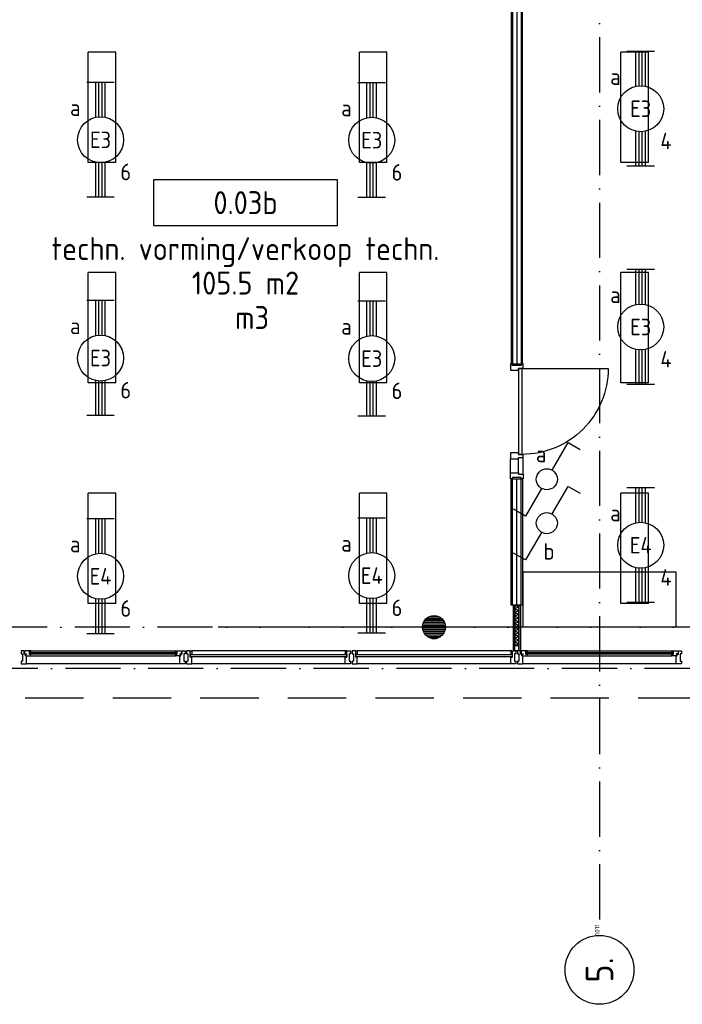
# Model space of a CAD drawing. Header units: millimetres. Extents: x 90707 to 259985, y -1262 to 84291.
# Tile 67 of 85: x 199339 to 206547, y 37953 to 48668. Entities that reach past the tile are written whole.
import ezdxf
from ezdxf.enums import TextEntityAlignment as Align

# ---------------------------------------------------------------- set-up
doc = ezdxf.new("R2010")
doc.units = ezdxf.units.MM
doc.header["$LTSCALE"] = 100
doc.linetypes.add('DASHDOT', pattern=[9, 6, -1.5, 0, -1.5])
doc.linetypes.add('HIDDEN', pattern=[9.525, 6.35, -3.175])
doc.layers.get('0').update_dxf_attribs({"linetype": 'CONTINUOUS'})
for name, color, linetype in [('AL$1----_ALGEMEEN', 7, 'CONTINUOUS'), ('AL$7----_STRAMIEN', 1, 'DASHDOT'), ('AL21----_BUITENWAND', 4, 'CONTINUOUS'), ('AL22----_BINNENWAND', 7, 'CONTINUOUS'), ('AL28----_KONSTRUKTIE', 3, 'CONTINUOUS'), ('AL31----_BUITENKOZ', 7, 'CONTINUOUS'), ('AL32----_BINNENKOZ', 7, 'CONTINUOUS'), ('AL32----_DRAAIRICHTING', 1, 'CONTINUOUS'), ('ALL-----_REFLIJNEN', 8, 'CONTINUOUS'), ('ALN-----_BLOCKNAAM', 2, 'CONTINUOUS'), ('ALXAA---_GEWBETON', 12, 'CONTINUOUS'), ('ALXOU---_GLAS', 7, 'CONTINUOUS'), ('ARMATUUR', 8, 'CONTINUOUS'), ('EB63101-_ATTRIB', 2, 'CONTINUOUS'), ('EB63102-_ATTRIB', 2, 'CONTINUOUS'), ('EL63101-_LICHT-ARM', 3, 'CONTINUOUS'), ('EL63102-_LICHT-SCH', 3, 'CONTINUOUS'), ('EL6441--_DATACOM', 3, 'CONTINUOUS'), ('GEBOUWLABEL', 4, 'CONTINUOUS'), ('INHOUD', 7, 'CONTINUOUS'), ('OMSCHRIJVING', 7, 'CONTINUOUS'), ('OPPERVLAK', 7, 'CONTINUOUS'), ('VOLGNUMMER', 7, 'CONTINUOUS')]:
    doc.layers.add(name, color=color, linetype=linetype)
doc.styles.add('1_8', font='ISO', dxfattribs={"height": 1.8})
doc.styles.add('NORATT', font='isocp.shx')
doc.styles.get("Standard").update_dxf_attribs({"font": 'iso.shx'})

# ---------------------------------------------------------------- blocks, each defined once
blk = doc.blocks.new('EJ3T20')
at = {"color": 0}
for p, q in [((-6.25, -1.5), (-6.25, 1.5)), ((-6.25, -1.5), (-6.25, 1.5)), ((6.25, -1.5), (6.25, 1.5)), ((6.25, -1.5), (6.25, 1.5)), ((-6.25, 0.52), (-2.44, 0.52)), ((-6.25, 0.52), (-2.44, 0.52)), ((-6.25, 0.17), (-2.49, 0.17)), ((-6.25, 0.17), (-2.49, 0.17)), ((2.44, 0.52), (6.25, 0.52)), ((2.44, 0.52), (6.25, 0.52)), ((2.49, 0.17), (6.25, 0.17)), ((2.49, 0.17), (6.25, 0.17)), ((-6.25, -0.17), (-2.49, -0.17)), ((-6.25, -0.17), (-2.49, -0.17)), ((-6.25, -0.52), (-2.44, -0.52)), ((-6.25, -0.52), (-2.44, -0.52)), ((2.44, -0.52), (6.25, -0.52)), ((2.44, -0.52), (6.25, -0.52)), ((2.49, -0.17), (6.25, -0.17)), ((2.49, -0.17), (6.25, -0.17))]:
    blk.add_line(p, q, dxfattribs=at)
blk.add_circle((0, 0), 2.5, dxfattribs=at)
blk.add_circle((0, 0), 2.5, dxfattribs=at)
at = {"style": 'NORATT', "flags": 9}
blk.add_attdef('GELIJK', text='', height=1.8, dxfattribs=at).set_placement((3.5, 5), align=Align.MIDDLE_CENTER)
at = {"color": 6}
for tag, style, flags, p in [('SCHAK', 'NORATT', 8, (3.5, 2.75)), ('SCHAK', '1_8', 8, (3.5, 2.75)), ('A_CODE', 'NORATT', 8, (0, 0)), ('A_CODE', '1_8', 8, (0, 0)), ('GROEP', 'NORATT', 8, (-3.5, -2.75)), ('GROEP', '1_8', 8, (-3.5, -2.75)), ('KAST', 'NORATT', 9, (3.5, -2.75)), ('KAST', '1_8', 9, (3.5, -2.75))]:
    blk.add_attdef(tag, text='', height=1.8, dxfattribs=dict(at, style=style, flags=flags)).set_placement(p, align=Align.MIDDLE)
blk = doc.blocks.new('ES3SW')
for points in [[(0.58, 1), (2.31, 4), (3.61, 3.25)], [(-0.58, -1), (-2.31, -4), (-3.61, -3.25)]]:
    blk.add_lwpolyline(points)
blk.add_circle((0, 0), 1.15)
at = {"style": '1_8'}
for tag, flags, p in [('SCHAK', 8, (3, 5.5)), ('KAST', 9, (-3, 0.5)), ('M_CODE', 9, (0, 0)), ('DOEL', 9, (-3, -2)), ('GROEP', 9, (-3, -4.5))]:
    blk.add_attdef(tag, text='', height=1.8, dxfattribs=dict(at, flags=flags)).set_placement(p, align=Align.MIDDLE_CENTER)
blk = doc.blocks.new('1011')
at = {"layer": 'AL$7----_STRAMIEN', "color": 7, "linetype": 'Continuous'}
blk.add_circle((-750, 0), 750, dxfattribs=at)
at = {"layer": 'AL$7----_STRAMIEN', "color": 3, "linetype": 'Continuous'}
blk.add_attdef('STR-NAAM', text='', height=600, rotation=360, dxfattribs=at).set_placement((-750, 0), align=Align.MIDDLE)
at = {"layer": 'ALN-----_BLOCKNAAM', "linetype": 'Continuous'}
blk.add_text('1011', height=100, dxfattribs=at).set_placement((0, 0))
blk = doc.blocks.new('GEBOUWLABEL')
at = {"layer": 'VOLGNUMMER'}
blk.add_lwpolyline([(-4, -1), (4, -1), (4, 1), (-4, 1)], close=True, dxfattribs=at)
at = {"color": 0, "linetype": 'ByBlock', "flags": 1}
for tag, p in [('OPPERVLAKTESOORT', (0.5, 8)), ('TERREIN', (0.5, 6.5)), ('GEBOUW', (0.5, 5)), ('GEBRUIKSFUNCTIE', (0.5, 3.5)), ('BOUWLAAG', (0.5, 2)), ('HOOGTE', (0, -6.5)), ('RUIMTEFUNCTIE', (0, -8))]:
    blk.add_attdef(tag, text='', height=1, dxfattribs=at).set_placement(p, align=Align.MIDDLE_CENTER)
at = {"layer": 'INHOUD', "color": 0, "linetype": 'ByBlock'}
blk.add_attdef('INHOUD', text='', height=1, dxfattribs=at).set_placement((0, -5), align=Align.MIDDLE_CENTER)
at = {"layer": 'OMSCHRIJVING', "color": 0, "linetype": 'ByBlock'}
blk.add_attdef('OMSCHRIJVING', text='', height=1, dxfattribs=at).set_placement((0, -2), align=Align.MIDDLE_CENTER)
at = {"layer": 'OPPERVLAK', "color": 0, "linetype": 'ByBlock'}
blk.add_attdef('OPPERVLAK', text='', height=1, dxfattribs=at).set_placement((0, -3.5), align=Align.MIDDLE_CENTER)
at = {"layer": 'VOLGNUMMER', "color": 0, "linetype": 'ByBlock'}
blk.add_attdef('VOLGNUMMER', text='', height=1, dxfattribs=at).set_placement((0, 0), align=Align.MIDDLE_CENTER)
blk = doc.blocks.new('A$Cca306792')
at = {"layer": 'ALXAA---_GEWBETON'}
h = blk.add_hatch(dxfattribs=at)
h.set_pattern_fill('GEWPBET', color=8, scale=100, style=0)
h.set_pattern_definition([(0, (-37572.031, 9775.25), (0, 20), [])])
edge = h.paths.add_edge_path()
edge.add_arc((112728, 43320), 125, 0, 360)
at = {"layer": 'AL$1----_ALGEMEEN', "color": 8}
for p, q in [((113699, 43920), (115357, 43920)), ((115357, 43920), (115357, 43320)), ((115357, 43320), (113699, 43320))]:
    blk.add_line(p, q, dxfattribs=at)
at = {"layer": 'AL$7----_STRAMIEN', "color": 1}
blk.add_line((145786, 43320), (110378, 43320), dxfattribs=at)
for points in [[(114528, 66841), (114528, 39965)], [(135522, 43320), (3452, 43320)], [(146222, 42870), (2867, 42870)]]:
    blk.add_lwpolyline(points, dxfattribs=at)
at = {"layer": 'AL21----_BUITENWAND', "color": 8, "linetype": 'HIDDEN'}
blk.add_line((107328, 42550), (139728, 42550), dxfattribs=at)
at = {"layer": 'AL22----_BINNENWAND', "color": 8}
for points in [[(113566, 54935), (113566, 46184), (113691, 46184), (113691, 54935)], [(113566, 43560), (113566, 44933), (113691, 44933), (113691, 43560)]]:
    blk.add_lwpolyline(points, close=True, dxfattribs=at)
at = {"layer": 'AL22----_BINNENWAND', "color": 8, "linetype": 'Continuous'}
for points in [[(113581, 54935), (113581, 46184)], [(113676, 54935), (113676, 46184)], [(113581, 43560), (113581, 44933)], [(113676, 43560), (113676, 44933)]]:
    blk.add_lwpolyline(points, dxfattribs=at)
at = {"layer": 'AL28----_KONSTRUKTIE', "color": 8}
blk.add_circle((112728, 43320), 125, dxfattribs=at)
blk.add_circle((112728, 43320), 125, dxfattribs=at)
blk.add_circle((112728, 43320), 125, dxfattribs=at)
at = {"layer": 'AL31----_BUITENKOZ', "color": 8}
for p, q in [((108237, 43060), (108237, 43030)), ((108270, 43060), (108237, 43060)), ((108237, 43030), (108251, 43030)), ((108251, 43030), (108251, 42950)), ((108270, 43024), (108270, 43060)), ((108284, 43024), (108270, 43024)), ((108281, 43058), (108274, 43058)), ((108274, 43058), (108274, 43029)), ((108274, 43029), (108296, 43029)), ((108283, 43063), (108281, 43058)), ((108326, 43063), (108283, 43063)), ((108284, 43009), (108284, 43024)), ((108293, 43009), (108284, 43009)), ((108296, 43024), (108288, 43024)), ((108288, 43024), (108288, 43009)), ((108288, 43009), (108293, 43009)), ((108293, 43009), (108340, 43009)), ((108293, 42921), (108293, 43009)), ((108296, 43029), (108296, 43024)), ((108326, 43022), (108326, 43063)), ((108326, 43060), (108326, 43047)), ((108343, 43060), (108326, 43060)), ((108326, 43047), (108343, 43047)), ((108343, 43022), (108326, 43022)), ((108340, 43063), (109916, 43063)), ((108340, 43009), (108343, 43022)), ((108340, 43009), (109916, 43009)), ((108343, 43047), (108343, 43060)), ((109914, 43047), (109914, 43060)), ((109914, 43060), (109931, 43060)), ((109931, 43047), (109914, 43047)), ((109916, 43009), (109914, 43022)), ((109914, 43022), (109931, 43022)), ((109963, 43009), (109916, 43009)), ((109931, 43022), (109931, 43063)), ((109931, 43063), (109974, 43063)), ((109931, 43060), (109931, 43047)), ((109983, 43029), (109961, 43029)), ((109961, 43029), (109961, 43024)), ((109961, 43024), (109969, 43024)), ((109969, 43009), (109963, 43009)), ((109963, 42921), (109963, 43009)), ((109963, 43009), (109972, 43009)), ((109969, 43024), (109969, 43009)), ((109972, 43009), (109972, 43024)), ((109972, 43024), (109986, 43024)), ((109974, 43063), (109976, 43058)), ((109976, 43058), (109983, 43058)), ((109983, 43058), (109983, 43029)), ((109986, 43024), (109986, 43060)), ((109986, 43060), (110019, 43060)), ((110019, 43030), (110005, 43030)), ((110005, 43030), (110005, 42950)), ((110019, 43060), (110019, 43030)), ((111763, 43060), (110093, 43060)), ((113563, 43060), (111893, 43060)), ((113637, 43060), (113637, 43030)), ((113670, 43060), (113637, 43060)), ((113637, 43030), (113651, 43030)), ((113651, 43030), (113651, 42950)), ((113670, 43024), (113670, 43060)), ((113684, 43024), (113670, 43024)), ((113681, 43058), (113674, 43058)), ((113674, 43058), (113674, 43029)), ((113674, 43029), (113696, 43029)), ((113683, 43063), (113681, 43058)), ((113726, 43063), (113683, 43063)), ((113684, 43009), (113684, 43024)), ((113693, 43009), (113684, 43009)), ((113696, 43024), (113688, 43024)), ((113688, 43024), (113688, 43009)), ((113688, 43009), (113693, 43009)), ((113693, 43009), (113740, 43009)), ((113693, 42921), (113693, 43009)), ((113696, 43029), (113696, 43024)), ((113726, 43022), (113726, 43063)), ((113726, 43060), (113726, 43047)), ((113743, 43060), (113726, 43060)), ((113726, 43047), (113743, 43047)), ((113743, 43022), (113726, 43022)), ((113740, 43063), (115316, 43063)), ((113740, 43063), (115316, 43063)), ((113740, 43009), (113743, 43022)), ((113740, 43009), (115316, 43009)), ((113740, 43009), (115316, 43009)), ((113743, 43047), (113743, 43060)), ((115314, 43047), (115314, 43060)), ((115314, 43060), (115331, 43060)), ((115314, 43047), (115314, 43060)), ((115314, 43060), (115331, 43060)), ((115331, 43047), (115314, 43047)), ((115331, 43047), (115314, 43047)), ((115316, 43009), (115314, 43022)), ((115314, 43022), (115331, 43022)), ((115316, 43009), (115314, 43022)), ((115314, 43022), (115331, 43022)), ((115363, 43009), (115316, 43009)), ((115363, 43009), (115316, 43009)), ((115331, 43022), (115331, 43063)), ((115331, 43063), (115374, 43063)), ((115331, 43022), (115331, 43063)), ((115331, 43063), (115374, 43063)), ((115331, 43060), (115331, 43047)), ((115331, 43060), (115331, 43047)), ((115383, 43029), (115361, 43029)), ((115361, 43029), (115361, 43024)), ((115383, 43029), (115361, 43029)), ((115361, 43029), (115361, 43024)), ((115361, 43024), (115369, 43024)), ((115361, 43024), (115369, 43024)), ((115369, 43009), (115363, 43009)), ((115363, 42921), (115363, 43009)), ((115363, 43009), (115372, 43009)), ((115369, 43009), (115363, 43009)), ((115369, 43024), (115369, 43009)), ((115369, 43024), (115369, 43009)), ((115372, 43009), (115372, 43024)), ((115372, 43024), (115386, 43024)), ((115374, 43063), (115376, 43058)), ((115374, 43063), (115376, 43058)), ((115376, 43058), (115383, 43058)), ((115376, 43058), (115383, 43058)), ((115383, 43058), (115383, 43029)), ((115383, 43058), (115383, 43029)), ((115386, 43024), (115386, 43060)), ((115386, 43060), (115419, 43060)), ((115419, 43030), (115405, 43030)), ((115405, 43030), (115405, 42950)), ((115419, 43060), (115419, 43030)), ((108251, 42950), (108237, 42950)), ((108237, 42950), (108237, 42921)), ((108237, 42921), (108293, 42921)), ((109963, 42921), (108293, 42921)), ((110019, 42921), (109963, 42921)), ((110005, 42950), (110019, 42950)), ((110019, 42950), (110019, 42921)), ((111763, 42921), (110093, 42921)), ((113563, 42921), (111893, 42921)), ((113651, 42950), (113637, 42950)), ((113637, 42950), (113637, 42921)), ((113637, 42921), (113693, 42921)), ((115363, 42921), (113693, 42921)), ((115363, 42921), (113693, 42921)), ((115419, 42921), (115363, 42921)), ((115405, 42950), (115419, 42950)), ((115419, 42950), (115419, 42921))]:
    blk.add_line(p, q, dxfattribs=at)
at = {"layer": 'AL31----_BUITENKOZ', "color": 8, "linetype": 'Continuous'}
for p, q in [((110076, 43060), (110037, 43060)), ((110037, 43060), (110037, 43054)), ((110037, 43054), (110037, 43040)), ((110037, 43040), (110037, 43040)), ((110037, 43040), (110037, 43030)), ((110037, 43030), (110051, 43030)), ((110051, 43030), (110051, 42950)), ((110076, 42993), (110076, 43060)), ((110076, 43023), (110076, 43055)), ((110076, 43055), (110081, 43055)), ((110093, 43023), (110076, 43023)), ((110093, 42993), (110076, 42993)), ((110081, 43055), (110081, 43060)), ((110081, 43060), (110093, 43060)), ((110093, 43060), (110093, 43023)), ((110093, 42940), (110093, 42993)), ((111775, 43060), (111763, 43060)), ((111763, 43060), (111763, 43023)), ((111763, 43023), (111780, 43023)), ((111763, 42940), (111763, 42993)), ((111763, 42993), (111780, 42993)), ((111775, 43055), (111775, 43060)), ((111780, 43055), (111775, 43055)), ((111780, 43060), (111819, 43060)), ((111780, 42993), (111780, 43060)), ((111780, 43023), (111780, 43055)), ((111819, 43030), (111805, 43030)), ((111805, 43030), (111805, 42950)), ((111819, 43060), (111819, 43054)), ((111819, 43054), (111819, 43040)), ((111819, 43040), (111819, 43040)), ((111819, 43040), (111819, 43030)), ((111876, 43060), (111837, 43060)), ((111837, 43060), (111837, 43054)), ((111837, 43054), (111837, 43040)), ((111837, 43040), (111837, 43040)), ((111837, 43040), (111837, 43030)), ((111837, 43030), (111851, 43030)), ((111851, 43030), (111851, 42950)), ((111876, 42993), (111876, 43060)), ((111876, 43023), (111876, 43055)), ((111876, 43055), (111881, 43055)), ((111893, 43023), (111876, 43023)), ((111893, 42993), (111876, 42993)), ((111881, 43055), (111881, 43060)), ((111881, 43060), (111893, 43060)), ((111893, 43060), (111893, 43023)), ((111893, 42940), (111893, 42993)), ((113575, 43060), (113563, 43060)), ((113563, 43060), (113563, 43023)), ((113563, 43023), (113580, 43023)), ((113563, 42940), (113563, 42993)), ((113563, 42993), (113580, 42993)), ((113575, 43055), (113575, 43060)), ((113580, 43055), (113575, 43055)), ((113580, 43060), (113619, 43060)), ((113580, 42993), (113580, 43060)), ((113580, 43023), (113580, 43055)), ((113619, 43030), (113605, 43030)), ((113605, 43030), (113605, 42950)), ((113619, 43060), (113619, 43054)), ((113619, 43054), (113619, 43040)), ((113619, 43040), (113619, 43040)), ((113619, 43040), (113619, 43030)), ((110051, 42950), (110037, 42950)), ((110037, 42950), (110037, 42941)), ((110037, 42941), (110037, 42941)), ((110037, 42941), (110037, 42927)), ((110037, 42927), (110037, 42921)), ((110037, 42921), (110056, 42921)), ((110056, 42921), (110093, 42921)), ((110093, 42932), (110093, 42940)), ((110093, 42928), (110093, 42932)), ((110093, 42921), (110093, 42928)), ((111763, 42932), (111763, 42940)), ((111763, 42928), (111763, 42932)), ((111763, 42921), (111763, 42928)), ((111800, 42921), (111763, 42921)), ((111819, 42921), (111800, 42921)), ((111805, 42950), (111819, 42950)), ((111819, 42950), (111819, 42940)), ((111819, 42940), (111819, 42940)), ((111819, 42940), (111819, 42927)), ((111819, 42927), (111819, 42921)), ((111851, 42950), (111837, 42950)), ((111837, 42950), (111837, 42941)), ((111837, 42941), (111837, 42941)), ((111837, 42941), (111837, 42927)), ((111837, 42927), (111837, 42921)), ((111837, 42921), (111856, 42921)), ((111856, 42921), (111893, 42921)), ((111893, 42932), (111893, 42940)), ((111893, 42928), (111893, 42932)), ((111893, 42921), (111893, 42928)), ((113563, 42932), (113563, 42940)), ((113563, 42928), (113563, 42932)), ((113563, 42921), (113563, 42928)), ((113600, 42921), (113563, 42921)), ((113619, 42921), (113600, 42921)), ((113605, 42950), (113619, 42950)), ((113619, 42950), (113619, 42940)), ((113619, 42940), (113619, 42940)), ((113619, 42940), (113619, 42927)), ((113619, 42927), (113619, 42921))]:
    blk.add_line(p, q, dxfattribs=at)
at = {"layer": 'AL31----_BUITENKOZ', "color": 8}
for points in [[(108237, 43060), (108237, 43030), (108251, 43030), (108251, 42950), (108237, 42950), (108237, 42921), (108293, 42921), (108293, 43009), (108284, 43009), (108284, 43024), (108270, 43024), (108270, 43060)], [(108283, 43063), (108281, 43058), (108274, 43058), (108274, 43029), (108296, 43029), (108296, 43024), (108288, 43024), (108288, 43009), (108293, 43009), (108340, 43009), (108343, 43022), (108326, 43022), (108326, 43063)], [(108326, 43060), (108326, 43047), (108343, 43047), (108343, 43060)], [(109974, 43063), (109976, 43058), (109983, 43058), (109983, 43029), (109961, 43029), (109961, 43024), (109969, 43024), (109969, 43009), (109963, 43009), (109916, 43009), (109914, 43022), (109931, 43022), (109931, 43063)], [(109931, 43060), (109931, 43047), (109914, 43047), (109914, 43060)], [(110019, 43060), (110019, 43030), (110005, 43030), (110005, 42950), (110019, 42950), (110019, 42921), (109963, 42921), (109963, 43009), (109972, 43009), (109972, 43024), (109986, 43024), (109986, 43060)], [(115419, 43060), (115419, 43030), (115405, 43030), (115405, 42950), (115419, 42950), (115419, 42921), (115363, 42921), (115363, 43009), (115372, 43009), (115372, 43024), (115386, 43024), (115386, 43060)]]:
    blk.add_lwpolyline(points, close=True, dxfattribs=at)
for points in [[(108340, 43063), (109916, 43063)], [(108340, 43009), (109916, 43009)], [(111763, 43060), (110093, 43060)], [(109963, 42921), (108293, 42921)], [(111763, 42921), (110093, 42921)]]:
    blk.add_lwpolyline(points, dxfattribs=at)
at = {"layer": 'AL31----_BUITENKOZ', "color": 8, "linetype": 'Continuous'}
for points in [[(110076, 43060), (110037, 43060), (110037, 43054), (110037, 43040), (110037, 43040), (110037, 43030), (110051, 43030), (110051, 42950), (110037, 42950), (110037, 42941), (110037, 42941), (110037, 42927), (110037, 42921), (110056, 42921), (110093, 42921), (110093, 42928), (110093, 42932), (110093, 42940), (110093, 42993), (110076, 42993)], [(110076, 43023), (110076, 43055), (110081, 43055), (110081, 43060), (110093, 43060), (110093, 43023)]]:
    blk.add_lwpolyline(points, close=True, dxfattribs=at)
at = {"layer": 'AL32----_BINNENKOZ', "color": 8}
for points in [[(113699, 46184), (113674, 46184), (113674, 46168), (113582, 46168), (113582, 46184), (113560, 46184), (113560, 46117), (113648, 46117), (113648, 46134), (113699, 46134), (113699, 46184)], [(113699, 45167), (113699, 45200), (113648, 45200), (113648, 45217), (113560, 45217), (113560, 45150), (113648, 45150), (113648, 45167), (113699, 45167), (113699, 45200)], [(113560, 45000), (113560, 45150)], [(113648, 45000), (113648, 45150)], [(113699, 44983), (113699, 45167)], [(113699, 44933), (113674, 44933), (113674, 44949), (113582, 44949), (113582, 44933), (113560, 44933), (113560, 45000), (113648, 45000), (113648, 44983), (113699, 44983), (113699, 44933)]]:
    blk.add_lwpolyline(points, dxfattribs=at)
blk.add_lwpolyline([(113648, 45200), (113688, 45200), (113688, 46134), (113648, 46134)], close=True, dxfattribs=at)
at = {"layer": 'AL32----_DRAAIRICHTING', "color": 8}
blk.add_lwpolyline([(113688, 46134), (114622, 46134, -0.414214), (113688, 45200, -0.414214)], format="xyb", dxfattribs=at)
at = {"layer": 'ALL-----_REFLIJNEN', "color": 8, "linetype": 'Continuous'}
for p, q in [((113699, 43320), (113699, 43920)), ((112648, 43415), (112809, 43415)), ((112681, 43435), (112775, 43435)), ((112603, 43315), (112853, 43315)), ((112604, 43335), (112852, 43335)), ((112606, 43295), (112851, 43295)), ((112608, 43355), (112848, 43355)), ((112616, 43375), (112840, 43375)), ((112629, 43395), (112828, 43395)), ((112611, 43275), (112845, 43275)), ((112621, 43255), (112835, 43255)), ((112636, 43235), (112820, 43235)), ((112659, 43215), (112797, 43215)), ((112715, 43195), (112741, 43195)), ((113575, 43060), (113563, 43060)), ((113563, 43060), (113563, 43023)), ((113563, 43023), (113580, 43023)), ((113563, 42940), (113563, 42993)), ((113563, 42993), (113580, 42993)), ((113575, 43055), (113575, 43060)), ((113580, 43055), (113575, 43055)), ((113580, 43060), (113619, 43060)), ((113580, 42993), (113580, 43060)), ((113580, 43023), (113580, 43055)), ((113619, 43030), (113605, 43030)), ((113605, 43030), (113605, 42950)), ((113619, 43060), (113619, 43054)), ((113619, 43054), (113619, 43040)), ((113619, 43040), (113619, 43040)), ((113619, 43040), (113619, 43030)), ((113637, 43060), (113637, 43030)), ((113670, 43060), (113637, 43060)), ((113637, 43030), (113651, 43030)), ((113651, 43030), (113651, 42950)), ((113670, 43024), (113670, 43060)), ((113684, 43024), (113670, 43024)), ((113681, 43058), (113674, 43058)), ((113674, 43058), (113674, 43029)), ((113674, 43029), (113696, 43029)), ((113683, 43063), (113681, 43058)), ((113726, 43063), (113683, 43063)), ((113684, 43009), (113684, 43024)), ((113693, 43009), (113684, 43009)), ((113696, 43024), (113688, 43024)), ((113688, 43024), (113688, 43009)), ((113688, 43009), (113693, 43009)), ((113693, 42921), (113693, 43009)), ((113693, 43009), (113740, 43009)), ((113696, 43029), (113696, 43024)), ((113726, 43022), (113726, 43063)), ((113726, 43060), (113726, 43047)), ((113743, 43060), (113726, 43060)), ((113726, 43047), (113743, 43047)), ((113743, 43022), (113726, 43022)), ((113728, 43024), (113728, 43045)), ((113740, 43009), (113743, 43022)), ((113743, 43047), (113743, 43060)), ((113563, 42932), (113563, 42940)), ((113563, 42928), (113563, 42932)), ((113563, 42921), (113563, 42928)), ((113600, 42921), (113563, 42921)), ((113619, 42921), (113600, 42921)), ((113605, 42950), (113619, 42950)), ((113619, 42950), (113619, 42940)), ((113619, 42940), (113619, 42940)), ((113619, 42940), (113619, 42927)), ((113619, 42927), (113619, 42921)), ((113651, 42950), (113637, 42950)), ((113637, 42950), (113637, 42921)), ((113637, 42921), (113693, 42921))]:
    blk.add_line(p, q, dxfattribs=at)
for points in [[(113628, 54935), (113628, 46184)], [(113628, 43560), (113628, 44933)], [(113607, 43560), (113607, 43118)], [(113607, 43559), (113650, 43540), (113607, 43519), (113650, 43499), (113607, 43479), (113650, 43459), (113607, 43439), (113650, 43419), (113607, 43399), (113650, 43379), (113607, 43359), (113650, 43339), (113607, 43319), (113650, 43298), (113607, 43278), (113650, 43258), (113607, 43238), (113650, 43218), (113607, 43198), (113650, 43178), (113607, 43158), (113650, 43138), (113607, 43118)], [(113650, 43560), (113650, 43118)], [(113563, 43060), (111893, 43060)], [(113563, 42921), (111893, 42921)]]:
    blk.add_lwpolyline(points, dxfattribs=at)
for points in [[(113587, 43560), (113587, 43060), (113607, 43060), (113607, 43560)], [(113670, 43560), (113670, 43060), (113650, 43060), (113650, 43560)], [(113608, 43118), (113649, 43118), (113649, 43060), (113608, 43060)], [(111780, 43023), (111780, 43055), (111775, 43055), (111775, 43060), (111763, 43060), (111763, 43023)], [(111780, 43060), (111819, 43060), (111819, 43054), (111819, 43040), (111819, 43040), (111819, 43030), (111805, 43030), (111805, 42950), (111819, 42950), (111819, 42940), (111819, 42940), (111819, 42927), (111819, 42921), (111800, 42921), (111763, 42921), (111763, 42928), (111763, 42932), (111763, 42940), (111763, 42993), (111780, 42993)], [(111876, 43060), (111837, 43060), (111837, 43054), (111837, 43040), (111837, 43040), (111837, 43030), (111851, 43030), (111851, 42950), (111837, 42950), (111837, 42941), (111837, 42941), (111837, 42927), (111837, 42921), (111856, 42921), (111893, 42921), (111893, 42928), (111893, 42932), (111893, 42940), (111893, 42993), (111876, 42993)], [(111876, 43023), (111876, 43055), (111881, 43055), (111881, 43060), (111893, 43060), (111893, 43023)], [(111878, 42995), (111878, 43021), (113578, 43021), (113578, 42995)]]:
    blk.add_lwpolyline(points, close=True, dxfattribs=at)
blk.add_circle((112728, 43320), 125, dxfattribs=at)
at = {"layer": 'ALXAA---_GEWBETON', "color": 8}
for p, q in [((112648, 43415), (112809, 43415)), ((112648, 43415), (112809, 43415)), ((112681, 43435), (112776, 43435)), ((112681, 43435), (112776, 43435)), ((112603, 43315), (112853, 43315)), ((112603, 43315), (112853, 43315)), ((112604, 43335), (112852, 43335)), ((112604, 43335), (112852, 43335)), ((112606, 43295), (112851, 43295)), ((112606, 43295), (112851, 43295)), ((112609, 43355), (112848, 43355)), ((112609, 43355), (112848, 43355)), ((112616, 43375), (112840, 43375)), ((112616, 43375), (112840, 43375)), ((112629, 43395), (112828, 43395)), ((112629, 43395), (112828, 43395)), ((112611, 43275), (112845, 43275)), ((112611, 43275), (112845, 43275)), ((112621, 43255), (112836, 43255)), ((112621, 43255), (112836, 43255)), ((112636, 43235), (112821, 43235)), ((112636, 43235), (112821, 43235)), ((112659, 43215), (112797, 43215)), ((112659, 43215), (112797, 43215)), ((112715, 43195), (112742, 43195)), ((112715, 43195), (112742, 43195))]:
    blk.add_line(p, q, dxfattribs=at)
at = {"layer": 'ALXOU---_GLAS', "color": 8}
for p, q in [((108328, 43024), (108328, 43045)), ((108328, 43045), (109929, 43045)), ((109929, 43024), (108328, 43024)), ((109929, 43045), (109929, 43024)), ((110078, 42995), (110078, 43021)), ((110078, 43021), (111778, 43021)), ((111778, 42995), (110078, 42995)), ((111778, 43021), (111778, 42995)), ((111878, 42995), (111878, 43021)), ((111878, 43021), (113578, 43021)), ((113578, 42995), (111878, 42995)), ((113578, 43021), (113578, 42995)), ((113728, 43024), (113728, 43045)), ((113728, 43045), (115329, 43045)), ((113728, 43045), (115329, 43045)), ((115329, 43024), (113728, 43024)), ((115329, 43024), (113728, 43024)), ((115329, 43045), (115329, 43024)), ((115329, 43045), (115329, 43024))]:
    blk.add_line(p, q, dxfattribs=at)
for points in [[(108328, 43024), (108328, 43045), (109929, 43045), (109929, 43024)], [(110078, 42995), (110078, 43021), (111778, 43021), (111778, 42995)]]:
    blk.add_lwpolyline(points, close=True, dxfattribs=at)
at = {"layer": 'ARMATUUR', "color": 8}
for points in [[(109266, 49578), (108966, 49578)], [(108966, 48378), (108966, 49578)], [(109266, 48378), (109266, 49578)], [(112216, 49578), (111916, 49578)], [(111916, 48378), (111916, 49578)], [(112216, 48378), (112216, 49578)], [(114761, 48378), (114761, 49578)], [(115061, 49578), (114761, 49578)], [(115061, 48378), (115061, 49578)], [(109266, 48378), (108966, 48378)], [(112216, 48378), (111916, 48378)], [(115061, 48378), (114761, 48378)], [(109266, 47178), (108966, 47178)], [(108966, 45978), (108966, 47178)], [(109266, 45978), (109266, 47178)], [(112216, 47178), (111916, 47178)], [(111916, 45978), (111916, 47178)], [(112216, 45978), (112216, 47178)], [(114761, 45978), (114761, 47178)], [(115061, 47178), (114761, 47178)], [(115061, 45978), (115061, 47178)], [(109266, 45978), (108966, 45978)], [(112216, 45978), (111916, 45978)], [(115061, 45978), (114761, 45978)], [(109266, 44778), (108966, 44778)], [(108966, 43578), (108966, 44778)], [(109266, 43578), (109266, 44778)], [(112216, 44778), (111916, 44778)], [(111916, 43578), (111916, 44778)], [(112216, 43578), (112216, 44778)], [(114761, 43578), (114761, 44778)], [(115061, 44778), (114761, 44778)], [(115061, 43578), (115061, 44778)], [(109266, 43578), (108966, 43578)], [(112216, 43578), (111916, 43578)], [(115061, 43578), (114761, 43578)]]:
    blk.add_lwpolyline(points, dxfattribs=at)
at = {"layer": 'AL$7----_STRAMIEN', "xscale": 0.5, "yscale": 0.5, "zscale": 0.5, "rotation": 90}
blk.add_blockref('1011', (114528, 39965), dxfattribs=at).add_auto_attribs({'STR-NAAM': '5.'})
at = {"layer": 'GEBOUWLABEL', "color": 8, "xscale": 250, "yscale": 250, "zscale": 250}
blk.add_blockref('GEBOUWLABEL', (110677, 47939), dxfattribs=at).add_auto_attribs({'VOLGNUMMER': '0.03b', 'OMSCHRIJVING': 'techn. vorming/verkoop techn.', 'OPPERVLAK': '105.5 m2', 'INHOUD': ' m3'})
at = {"layer": 'VOLGNUMMER', "color": 252, "linetype": 'ByBlock'}
for tag, p in [('0.28', (16187, 74214)), ('0.16', (78893, 73105)), ('0.17', (62961, 72994)), ('0.29', (35887, 72529)), ('0.18', (53124, 64542)), ('0.701', (85482, 63517)), ('0.30', (29366, 63128)), ('0.32', (36092, 63166)), ('0.12', (90689, 63024)), ('0.29A', (33165, 62745)), ('0.30', (38191, 61494)), ('0.19', (61479, 61433)), ('0.27', (17657, 61363)), ('0.14', (89762, 60088)), ('0.33', (45869, 59450)), ('0.15', (73454, 57402)), ('0.25', (28058, 57013)), ('0.801', (112714, 57073)), ('0.18A', (61029, 56759)), ('0.26A', (36299, 54851)), ('0.20', (60895, 53506)), ('0.800', (90980, 50804)), ('0.25A', (73288, 48435)), ('0.300', (94483, 48257)), ('0.21', (58702, 48178)), ('0.24', (35041, 47783)), ('0.102', (87631, 47613)), ('0.203', (95795, 46197)), ('0.26', (18559, 46119)), ('0.802', (68387, 42721)), ('0.204', (95497, 42149)), ('0.07B', (66790, 38909)), ('0.702', (95327, 36513))]:
    blk.add_attdef(tag, text='', height=250, dxfattribs=at).set_placement(p, align=Align.MIDDLE_CENTER)
at = {"layer": 'VOLGNUMMER', "color": 8, "linetype": 'ByBlock'}
blk.add_attdef('0.600', text='', height=250, dxfattribs=at).set_placement((96800, 48300), align=Align.MIDDLE_CENTER)

msp = doc.modelspace()

# ---------------------------------------------------------------- block references
at = {"layer": 'EL63101-_LICHT-ARM'}
ref = msp.add_blockref('EJ3T20', (206094, 47699, 3500), dxfattribs=dict(at, xscale=100, yscale=100, zscale=100, rotation=90))
ref.add_attrib('A_CODE', 'E3', dxfattribs={"layer": 'EB63101-_ATTRIB', "color": 1, "height": 180, "style": '1_8', "flags": 8}).set_placement((206094, 47699, 3500), align=Align.MIDDLE)
ref.add_attrib('GROEP', '4', dxfattribs={"layer": 'EB63101-_ATTRIB', "color": 1, "height": 180, "style": '1_8', "flags": 8}).set_placement((206369, 47349, 3500), align=Align.MIDDLE)
ref.add_attrib('SCHAK', 'a', dxfattribs={"layer": 'EB63101-_ATTRIB', "color": 1, "height": 180, "style": '1_8', "flags": 8}).set_placement((205819, 48049, 3500), align=Align.MIDDLE)
ref = msp.add_blockref('EJ3T20', (200218, 47361, 3500), dxfattribs=dict(at, xscale=100, yscale=100, zscale=100, rotation=90))
ref.add_attrib('A_CODE', 'E3', dxfattribs={"layer": 'EB63101-_ATTRIB', "color": 1, "height": 180, "style": '1_8', "flags": 8}).set_placement((200218, 47361, 3500), align=Align.MIDDLE)
ref.add_attrib('GROEP', '6', dxfattribs={"layer": 'EB63101-_ATTRIB', "color": 1, "height": 180, "style": '1_8', "flags": 8}).set_placement((200493, 47011, 3500), align=Align.MIDDLE)
ref.add_attrib('SCHAK', 'a', dxfattribs={"layer": 'EB63101-_ATTRIB', "color": 1, "height": 180, "style": '1_8', "flags": 8}).set_placement((199943, 47711, 3500), align=Align.MIDDLE)
ref = msp.add_blockref('EJ3T20', (203168, 47357, 3500), dxfattribs=dict(at, xscale=100, yscale=100, zscale=100, rotation=90))
ref.add_attrib('A_CODE', 'E3', dxfattribs={"layer": 'EB63101-_ATTRIB', "color": 1, "height": 180, "style": '1_8', "flags": 8}).set_placement((203168, 47357, 3500), align=Align.MIDDLE)
ref.add_attrib('GROEP', '6', dxfattribs={"layer": 'EB63101-_ATTRIB', "color": 1, "height": 180, "style": '1_8', "flags": 8}).set_placement((203443, 47007, 3500), align=Align.MIDDLE)
ref.add_attrib('SCHAK', 'a', dxfattribs={"layer": 'EB63101-_ATTRIB', "color": 1, "height": 180, "style": '1_8', "flags": 8}).set_placement((202893, 47707, 3500), align=Align.MIDDLE)
ref = msp.add_blockref('EJ3T20', (206094, 45324, 3500), dxfattribs=dict(at, xscale=100, yscale=100, zscale=100, rotation=90))
ref.add_attrib('A_CODE', 'E3', dxfattribs={"layer": 'EB63101-_ATTRIB', "color": 1, "height": 180, "style": '1_8', "flags": 8}).set_placement((206094, 45324, 3500), align=Align.MIDDLE)
ref.add_attrib('GROEP', '4', dxfattribs={"layer": 'EB63101-_ATTRIB', "color": 1, "height": 180, "style": '1_8', "flags": 8}).set_placement((206369, 44974, 3500), align=Align.MIDDLE)
ref.add_attrib('SCHAK', 'a', dxfattribs={"layer": 'EB63101-_ATTRIB', "color": 1, "height": 180, "style": '1_8', "flags": 8}).set_placement((205819, 45674, 3500), align=Align.MIDDLE)
ref = msp.add_blockref('EJ3T20', (200218, 44986, 3500), dxfattribs=dict(at, xscale=100, yscale=100, zscale=100, rotation=90))
ref.add_attrib('A_CODE', 'E3', dxfattribs={"layer": 'EB63101-_ATTRIB', "color": 1, "height": 180, "style": '1_8', "flags": 8}).set_placement((200218, 44986, 3500), align=Align.MIDDLE)
ref.add_attrib('GROEP', '6', dxfattribs={"layer": 'EB63101-_ATTRIB', "color": 1, "height": 180, "style": '1_8', "flags": 8}).set_placement((200493, 44636, 3500), align=Align.MIDDLE)
ref.add_attrib('SCHAK', 'a', dxfattribs={"layer": 'EB63101-_ATTRIB', "color": 1, "height": 180, "style": '1_8', "flags": 8}).set_placement((199943, 45336, 3500), align=Align.MIDDLE)
ref = msp.add_blockref('EJ3T20', (203168, 44980, 3500), dxfattribs=dict(at, xscale=100, yscale=100, zscale=100, rotation=90))
ref.add_attrib('A_CODE', 'E3', dxfattribs={"layer": 'EB63101-_ATTRIB', "color": 1, "height": 180, "style": '1_8', "flags": 8}).set_placement((203168, 44980, 3500), align=Align.MIDDLE)
ref.add_attrib('GROEP', '6', dxfattribs={"layer": 'EB63101-_ATTRIB', "color": 1, "height": 180, "style": '1_8', "flags": 8}).set_placement((203443, 44630, 3500), align=Align.MIDDLE)
ref.add_attrib('SCHAK', 'a', dxfattribs={"layer": 'EB63101-_ATTRIB', "color": 1, "height": 180, "style": '1_8', "flags": 8}).set_placement((202893, 45330, 3500), align=Align.MIDDLE)
ref = msp.add_blockref('EJ3T20', (206094, 42949, 3500), dxfattribs=dict(at, xscale=100, yscale=100, zscale=100, rotation=90))
ref.add_attrib('A_CODE', 'E4', dxfattribs={"layer": 'EB63101-_ATTRIB', "color": 1, "height": 180, "style": '1_8', "flags": 8}).set_placement((206094, 42949, 3500), align=Align.MIDDLE)
ref.add_attrib('GROEP', '4', dxfattribs={"layer": 'EB63101-_ATTRIB', "color": 1, "height": 180, "style": '1_8', "flags": 8}).set_placement((206369, 42599, 3500), align=Align.MIDDLE)
ref.add_attrib('SCHAK', 'a', dxfattribs={"layer": 'EB63101-_ATTRIB', "color": 1, "height": 180, "style": '1_8', "flags": 8}).set_placement((205819, 43299, 3500), align=Align.MIDDLE)
ref = msp.add_blockref('EJ3T20', (200218, 42611, 3500), dxfattribs=dict(at, xscale=100, yscale=100, zscale=100, rotation=90))
ref.add_attrib('A_CODE', 'E4', dxfattribs={"layer": 'EB63101-_ATTRIB', "color": 1, "height": 180, "style": '1_8', "flags": 8}).set_placement((200218, 42611, 3500), align=Align.MIDDLE)
ref.add_attrib('GROEP', '6', dxfattribs={"layer": 'EB63101-_ATTRIB', "color": 1, "height": 180, "style": '1_8', "flags": 8}).set_placement((200493, 42261, 3500), align=Align.MIDDLE)
ref.add_attrib('SCHAK', 'a', dxfattribs={"layer": 'EB63101-_ATTRIB', "color": 1, "height": 180, "style": '1_8', "flags": 8}).set_placement((199943, 42961, 3500), align=Align.MIDDLE)
ref = msp.add_blockref('EJ3T20', (203168, 42618, 3500), dxfattribs=dict(at, xscale=100, yscale=100, zscale=100, rotation=90))
ref.add_attrib('A_CODE', 'E4', dxfattribs={"layer": 'EB63101-_ATTRIB', "color": 1, "height": 180, "style": '1_8', "flags": 8}).set_placement((203168, 42618, 3500), align=Align.MIDDLE)
ref.add_attrib('GROEP', '6', dxfattribs={"layer": 'EB63101-_ATTRIB', "color": 1, "height": 180, "style": '1_8', "flags": 8}).set_placement((203443, 42268, 3500), align=Align.MIDDLE)
ref.add_attrib('SCHAK', 'a', dxfattribs={"layer": 'EB63101-_ATTRIB', "color": 1, "height": 180, "style": '1_8', "flags": 8}).set_placement((202893, 42968, 3500), align=Align.MIDDLE)
at = {"layer": 'EL63102-_LICHT-SCH'}
ref = msp.add_blockref('ES3SW', (205073, 43667), dxfattribs=dict(at, xscale=100, yscale=100, zscale=100))
ref.add_attrib('SCHAK', 'a', dxfattribs={"layer": 'EB63102-_ATTRIB', "color": 1, "height": 180, "style": '1_8', "flags": 8}).set_placement((205011, 43942), align=Align.MIDDLE_CENTER)
ref = msp.add_blockref('ES3SW', (205073, 43189), dxfattribs=dict(at, xscale=100, yscale=100, zscale=100))
ref.add_attrib('SCHAK', 'b', dxfattribs={"layer": 'EB63102-_ATTRIB', "color": 1, "height": 180, "style": '1_8', "flags": 8}).set_placement((205096, 42882), align=Align.MIDDLE_CENTER)
at = {"layer": 'EL6441--_DATACOM'}
msp.add_blockref('A$Cca306792', (91118, -1262), dxfattribs=at)

doc.saveas('drawing.dxf')
